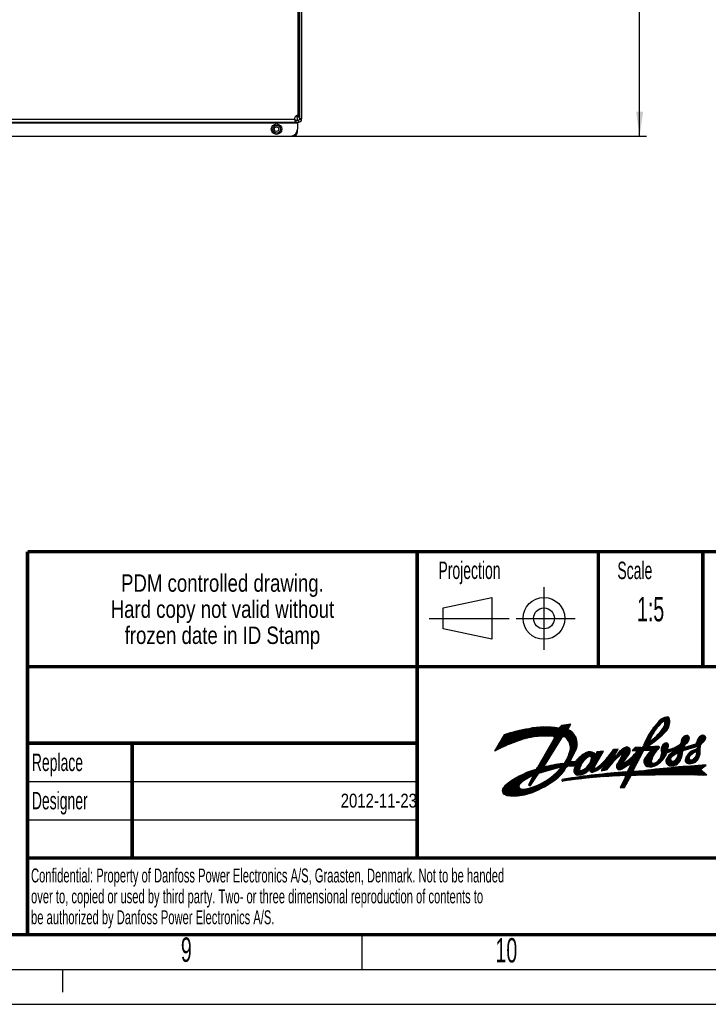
# Model space of a CAD drawing. Header units: millimetres. Extents: x 0 to 594, y 0 to 420.
# Tile 17 of 40: x 403 to 502, y 0 to 141. Entities that reach past the tile are written whole.
import ezdxf

# ---------------------------------------------------------------- set-up
doc = ezdxf.new("R2010")
doc.units = ezdxf.units.MM
doc.header["$LTSCALE"] = 32.67
doc.linetypes.add('DASHED', pattern=[0.2, 0.1, -0.1])
doc.layers.get('0').update_dxf_attribs({"linetype": 'CONTINUOUS'})
doc.layers.add('02___PRT_ALL_AXES', color=7, linetype='CONTINUOUS')
doc.layers.add('ROUNDS', color=7, linetype='CONTINUOUS')
doc.styles.get("Standard").update_dxf_attribs({"font": 'txt', "width": 0.8})
doc.styles.add('TEXTSTYLE_2', font='txt', dxfattribs={"width": 0.6})
doc.dimstyles.new('DIMSTYLE_2', dxfattribs={"dimtxt": 3.5, "dimasz": 3.5, "dimexe": 1, "dimexo": 0, "dimgap": 0.875, "dimtad": 1, "dimdec": 0, "dimlfac": 5, "dimdsep": 46, "dimtxsty": 'STANDARD', "dimblk": '_FILLED', "dimblk1": '_FILLED', "dimblk2": '_FILLED', "dimcen": 0.09, "dimclrt": 5, "dimadec": 0, "dimazin": 0, "dimtp": 0.01, "dimtm": 0.01, "dimtfac": 1, "dimtdec": 0, "dimtofl": 0, "dimtmove": 0, "dimatfit": 3, "dimldrblk": '_FILLED', "dimfxl": 1, "dimtolj": 1, "dimarcsym": 0})

# ---------------------------------------------------------------- blocks, each defined once
blk = doc.blocks.new('SYMBOL_0_BL0', base_point=(472.18, 55.42))
at = {"color": 3, "linetype": 'CONTINUOUS'}
for p, q in [((478.18, 59.92), (478.18, 50.92)), ((463.68, 56.92), (470.68, 58.42)), ((470.68, 58.42), (470.68, 52.42)), ((463.68, 53.92), (463.68, 56.92)), ((461.68, 55.42), (473.18, 55.42)), ((474.18, 55.42), (482.68, 55.42)), ((470.68, 52.42), (463.68, 53.92))]:
    blk.add_line(p, q, dxfattribs=at)
for radius in [3, 1.5]:
    blk.add_circle((478.18, 55.42), radius, dxfattribs=at)
blk = doc.blocks.new('_FILLED')
at = {"color": 0, "linetype": 'BYBLOCK'}
blk.add_solid([(0, 0), (-1, 0.143), (-1, -0.143)], dxfattribs=at)
blk = doc.blocks.new('*D5')
at = {"color": 2, "linetype": 'CONTINUOUS'}
for p, q in [((443.9, 313.46), (492.92, 313.46)), ((491.92, 313.46), (491.92, 219.07)), ((491.92, 124.68), (491.92, 219.07)), ((441.77, 124.68), (492.92, 124.68))]:
    blk.add_line(p, q, dxfattribs=at)
at = {"color": 2, "linetype": 'CONTINUOUS', "xscale": 3.5, "yscale": 3.5, "zscale": 3.5}
for p, rotation in [((491.92, 313.46), 90), ((491.92, 124.68), 270)]:
    blk.add_blockref('_FILLED', p, dxfattribs=dict(at, rotation=rotation))
at = {"color": 5, "linetype": 'CONTINUOUS', "insert": (487.54, 219.07), "char_height": 3.5, "width": 8.4, "attachment_point": 2, "rotation": 90, "line_spacing_factor": 0.9}
blk.add_mtext('944', dxfattribs=at)

msp = doc.modelspace()

# ---------------------------------------------------------------- linework, layer by layer
at = {"color": 7, "linetype": 'CONTINUOUS'}
for p, q in [((442.6603, 127.6128), (442.7329, 127.0041)), ((442.5658, 126.6842), (442.5658, 126.9842)), ((442.9687, 126.6842), (442.9687, 126.9842)), ((443.3687, 127.0842), (443.0687, 127.0842)), ((452, 10), (452, 5)), ((0, 0), (594, 0))]:
    msp.add_line(p, q, dxfattribs=at)
at = {"color": 9, "linetype": 'CONTINUOUS'}
for p, q in [((372.1687, 126.5842), (442.7687, 126.5842)), ((372.5637, 127.1254), (442.3737, 127.1254))]:
    msp.add_line(p, q, dxfattribs=at)
at = {"color": 3, "linetype": 'CONTINUOUS'}
for p, q in [((372.3715, 126.6842), (442.5658, 126.6842)), ((442.3737, 127.1254), (442.3768, 127.0843))]:
    msp.add_line(p, q, dxfattribs=at)
at = {"color": 2, "linetype": 'CONTINUOUS'}
for p, q in [((403.9967, 65.0015), (583.9967, 65.0015)), ((403.9967, 65.0015), (403.9967, 10.0015)), ((459.9967, 65.0015), (459.9967, 21.0015)), ((485.9967, 65.0015), (485.9967, 48.5015)), ((500.9967, 65.0015), (500.9967, 48.5015)), ((403.9967, 48.5015), (583.9967, 48.5015)), ((403.9967, 37.5015), (459.9967, 37.5015)), ((418.9967, 37.5015), (418.9967, 21.0015)), ((403.9967, 32.0015), (459.9967, 32.0015)), ((403.9967, 26.5015), (459.9967, 26.5015)), ((403.9967, 21.0015), (583.9967, 21.0015)), ((403.9967, 10.0015), (583.9967, 10.0015)), ((15, 5), (589, 5))]:
    msp.add_line(p, q, dxfattribs=at)
at = {"color": 1, "linetype": 'CONTINUOUS'}
for p, q in [((493.1528, 38.5906), (495.8232, 41.2611)), ((493.4314, 39.0488), (495.5925, 41.2099)), ((493.8414, 39.6384), (495.3172, 41.1143)), ((495.3597, 40.618), (495.9935, 41.2517)), ((495.495, 40.5736), (496.1075, 41.1862)), ((495.5582, 40.4573), (496.185, 41.084)), ((474.4172, 37.8155), (476.2294, 39.6277)), ((474.6906, 37.9094), (476.4506, 39.6694)), ((474.9544, 37.9935), (476.6661, 39.7053)), ((475.2096, 38.0691), (476.8764, 39.736)), ((475.4571, 38.137), (477.0819, 39.7618)), ((475.6977, 38.198), (477.2829, 39.7833)), ((475.9321, 38.2528), (477.4798, 39.8005)), ((476.1607, 38.3018), (477.6727, 39.8138)), ((476.3841, 38.3456), (477.862, 39.8235)), ((476.6026, 38.3845), (478.0478, 39.8297)), ((476.8166, 38.4189), (478.2304, 39.8327)), ((477.0262, 38.4489), (478.4098, 39.8325)), ((477.2293, 38.4724), (478.5863, 39.8294)), ((477.4282, 38.4916), (478.7601, 39.8235)), ((477.6231, 38.507), (478.9311, 39.815)), ((477.8145, 38.5188), (479.0995, 39.8038)), ((478.0024, 38.527), (479.2655, 39.7902)), ((478.187, 38.5321), (479.4292, 39.7742)), ((478.3685, 38.534), (479.5905, 39.756)), ((478.5471, 38.533), (479.7497, 39.7355)), ((478.7229, 38.5292), (479.9067, 39.713)), ((478.896, 38.5227), (480.0617, 39.6883)), ((478.9542, 36.9644), (481.85, 39.8602)), ((479.0666, 38.5136), (480.2147, 39.6617)), ((479.1964, 37.3862), (482.0339, 40.2237)), ((479.2347, 38.5021), (480.7767, 40.0441)), ((479.4004, 38.4883), (480.9862, 40.074)), ((479.4386, 37.808), (481.8244, 40.1938)), ((479.5569, 38.4651), (481.1957, 40.104)), ((479.6533, 38.382), (481.4053, 40.1339)), ((479.6703, 38.2193), (481.6148, 40.1638)), ((480.681, 40.0304), (480.297, 39.6465)), ((482.0632, 40.2279), (480.681, 40.0304)), ((481.6274, 39.4764), (482.0632, 40.2279)), ((490.5908, 34.5918), (496.2228, 40.2238)), ((493.5687, 37.3901), (496.1659, 39.9873)), ((494.2305, 37.8723), (496.0497, 39.6915)), ((494.6213, 38.8019), (496.2488, 40.4294)), ((495.283, 39.6432), (496.2541, 40.6144)), ((495.5207, 40.0606), (496.2443, 40.7841)), ((495.5667, 40.2861), (496.2222, 40.9416)), ((472.4547, 38.7112), (471.0908, 36.3766)), ((471.2147, 36.5887), (473.6957, 39.0698)), ((471.2817, 36.4761), (473.9385, 39.1329)), ((471.4671, 37.0207), (473.4498, 39.0035)), ((471.6441, 36.6588), (474.1783, 39.1931)), ((471.7194, 37.4527), (473.2007, 38.9339)), ((471.9718, 37.8847), (472.9481, 38.861)), ((471.9915, 36.8267), (474.4153, 39.2505)), ((472.2242, 38.3166), (472.692, 38.7844)), ((472.326, 36.9815), (474.6495, 39.3051)), ((472.6491, 37.1251), (474.8811, 39.3571)), ((472.9622, 37.2585), (475.1101, 39.4065)), ((473.2662, 37.383), (475.3368, 39.4536)), ((473.5621, 37.4993), (475.561, 39.4982)), ((473.8507, 37.6083), (475.7831, 39.5406)), ((474.1326, 37.7106), (476.0029, 39.5809)), ((479.655, 38.1848), (477.2451, 33.9881)), ((480.681, 38.2533), (478.114, 34.1066)), ((478.4697, 36.1207), (481.7613, 39.4123)), ((478.7119, 36.5425), (481.6401, 39.4707)), ((480.9382, 38.4096), (481.8766, 39.348)), ((481.1169, 38.4087), (481.9864, 39.2782)), ((481.2468, 38.3589), (482.0908, 39.203)), ((481.347, 38.2796), (482.1901, 39.1226)), ((481.432, 38.185), (482.2842, 39.0372)), ((481.5168, 38.0902), (482.3733, 38.9466)), ((481.5958, 37.9895), (482.4573, 38.851)), ((481.6688, 37.883), (482.5361, 38.7503)), ((481.7357, 37.7702), (482.6098, 38.6443)), ((481.7961, 37.651), (482.678, 38.533)), ((481.8496, 37.5249), (482.7406, 38.416)), ((481.8956, 37.3913), (482.7973, 38.293)), ((490.052, 34.2326), (494.3496, 38.5302)), ((492.4963, 37.2157), (493.5073, 38.2267)), ((492.6198, 37.5188), (493.674, 38.573)), ((492.7649, 37.8436), (493.9049, 38.9836)), ((492.9387, 38.1969), (494.2897, 39.5479)), ((497.0694, 36.5803), (498.9731, 38.484)), ((497.3537, 36.685), (499.0433, 38.3746)), ((497.4788, 36.6305), (499.0752, 38.2269)), ((497.8896, 37.5801), (498.8731, 38.5636)), ((497.8992, 37.7693), (498.7262, 38.5963)), ((497.9513, 38.001), (498.5302, 38.5799)), ((499.4744, 36.83), (501.2311, 38.5868)), ((499.7275, 36.9035), (501.3262, 38.5022)), ((499.9806, 36.977), (501.391, 38.3874)), ((500.1575, 37.6927), (501.0936, 38.6288)), ((500.1985, 37.9133), (500.9065, 38.6214)), ((500.2175, 37.0343), (501.4139, 38.2307)), ((500.3679, 38.2623), (500.6093, 38.5038)), ((477.7431, 34.8552), (479.9333, 37.0455)), ((477.9853, 35.2771), (480.2251, 37.5169)), ((478.2275, 35.6989), (480.517, 37.9884)), ((481.7404, 35.7993), (482.939, 36.9979)), ((481.8285, 36.067), (482.9678, 37.2063)), ((481.8969, 36.315), (482.977, 37.3951)), ((481.9332, 37.2493), (482.8476, 38.1637)), ((481.95, 36.5477), (482.9715, 37.5692)), ((481.9613, 37.0978), (482.8911, 38.0276)), ((481.9783, 36.9352), (482.9269, 37.8838)), ((481.9816, 36.7589), (482.9541, 37.7315)), ((486.4739, 33.5282), (489.8217, 36.876)), ((486.7014, 33.5761), (490.0905, 36.9652)), ((488.6239, 35.319), (490.2455, 36.9406)), ((489.1973, 33.7371), (493.3928, 37.9326)), ((489.341, 35.8565), (490.364, 36.8795)), ((489.3913, 35.7272), (490.4561, 36.7919)), ((489.5082, 33.8684), (493.5092, 37.8694)), ((491.3044, 36.871), (490.87, 36.4366)), ((490.9988, 36.4366), (491.4332, 36.871)), ((491.1069, 35.8264), (492.1565, 36.876)), ((491.1784, 36.4366), (491.6128, 36.871)), ((492.0943, 36.871), (491.3044, 36.871)), ((491.358, 36.4366), (491.7924, 36.871)), ((491.5376, 36.4366), (491.972, 36.871)), ((492.5327, 34.9172), (494.6615, 37.046)), ((492.5472, 34.7521), (494.7533, 36.9582)), ((492.5984, 35.1626), (494.484, 37.0482)), ((492.6547, 36.4761), (493.3448, 37.1662)), ((492.8343, 36.4761), (493.3936, 37.0354)), ((492.862, 35.6058), (494.293, 37.0367)), ((493.0139, 36.4761), (493.5288, 36.991)), ((493.1935, 36.4761), (493.7198, 37.0024)), ((493.3731, 36.4761), (493.9109, 37.0138)), ((493.5013, 36.4246), (494.1019, 37.0253)), ((494.5878, 37.0544), (493.5288, 36.991)), ((495.0196, 36.6857), (495.8551, 37.5213)), ((495.0198, 36.5063), (495.9715, 37.4581)), ((495.0648, 36.9105), (495.6953, 37.5411)), ((495.0703, 36.3772), (496.0372, 37.3441)), ((495.1244, 36.2518), (496.0729, 37.2003)), ((495.1255, 36.0732), (496.0719, 37.0196)), ((495.7364, 34.7085), (499.0295, 38.0015)), ((496.2165, 36.2661), (496.7444, 36.7941)), ((496.5008, 36.3709), (497.0637, 36.9338)), ((496.7851, 36.4756), (497.4677, 37.1581)), ((497.1793, 35.9717), (498.3787, 37.1711)), ((497.4075, 36.0203), (498.3359, 36.9488)), ((497.4695, 35.9028), (498.4757, 36.909)), ((498.1801, 36.4543), (500.148, 37.0256)), ((498.209, 36.4627), (498.7362, 36.9898)), ((499.744, 37.3026), (498.4052, 36.8871)), ((498.4621, 36.5361), (498.9966, 37.0706)), ((498.7152, 36.6096), (499.257, 37.1515)), ((498.9683, 36.6831), (499.5174, 37.2323)), ((499.2214, 36.7566), (499.7709, 37.3061)), ((499.4831, 35.9407), (500.6245, 37.0821)), ((499.934, 36.212), (500.6209, 36.8989)), ((500.2161, 36.8533), (500.7487, 37.3858)), ((500.2297, 37.0216), (500.2163, 36.8546)), ((500.6138, 36.2876), (500.6247, 36.871)), ((500.9066, 37.5438), (501.3307, 37.9679)), ((475.9936, 32.567), (479.0577, 35.6311)), ((477.2586, 34.0116), (479.3496, 36.1025)), ((477.5008, 34.4334), (479.6414, 36.574)), ((477.9199, 31.0808), (482.209, 35.3699)), ((480.5406, 33.8811), (482.3848, 35.7253)), ((481.2429, 34.763), (482.5607, 36.0808)), ((481.4703, 35.17), (482.7366, 36.4363)), ((481.6254, 35.5047), (482.8815, 36.7608)), ((481.9641, 34.8749), (482.8517, 36.669)), ((482.1496, 34.2328), (483.8122, 35.8954)), ((482.3323, 34.2359), (484.2008, 36.1044)), ((482.4699, 33.6551), (485.0347, 36.2199)), ((482.5284, 33.8932), (484.8834, 36.2482)), ((482.5301, 34.2541), (484.5033, 36.2274)), ((482.6386, 34.183), (484.713, 36.2574)), ((483.3945, 32.9632), (486.6332, 36.2019)), ((483.6128, 33.0019), (486.3862, 35.7754)), ((484.4381, 35.4438), (485.1712, 36.1768)), ((484.5768, 34.3252), (486.593, 36.3413)), ((484.8005, 35.6265), (485.2955, 36.1216)), ((484.839, 34.767), (486.3877, 36.3157)), ((484.9329, 35.5793), (485.4091, 36.0555)), ((484.9412, 35.0488), (486.1824, 36.29)), ((484.9942, 35.2814), (485.6071, 35.8943)), ((485.004, 35.4708), (485.5128, 35.9796)), ((485.4201, 34.1066), (486.7233, 36.3576)), ((485.5146, 33.4669), (488.7009, 36.6532)), ((485.7755, 36.2392), (485.6175, 35.8837)), ((485.6343, 35.9215), (485.9772, 36.2644)), ((486.7233, 36.3576), (485.7755, 36.2392)), ((485.8785, 33.6512), (488.7549, 36.5276)), ((486.4778, 34.0709), (488.5178, 36.1109)), ((486.4788, 33.7127), (488.4236, 35.6575)), ((486.84, 34.2535), (488.3454, 35.7589)), ((487.3438, 35.4757), (488.5083, 36.6402)), ((487.8989, 36.2104), (488.3157, 36.6273)), ((488.8314, 36.662), (488.1602, 36.6168)), ((488.3542, 35.8234), (488.8314, 36.662)), ((488.586, 34.2035), (490.5038, 36.1213)), ((488.6015, 34.0393), (490.1647, 35.6025)), ((488.6693, 34.4664), (490.5554, 36.3524)), ((489.3693, 35.6863), (488.7333, 34.5499)), ((488.8403, 36.0742), (489.1954, 36.4293)), ((488.9367, 34.9134), (490.5548, 36.5315)), ((488.9924, 33.7118), (490.6668, 35.3862)), ((489.165, 35.3213), (490.5222, 36.6785)), ((489.6155, 34.798), (490.3566, 35.8837)), ((490.3876, 33.8498), (491.9997, 35.4619)), ((490.5223, 34.1641), (492.1955, 35.8373)), ((490.657, 34.4784), (492.3913, 36.2127)), ((490.87, 36.4366), (491.6103, 36.4366)), ((491.0105, 33.5652), (492.5287, 36.4761)), ((492.5287, 36.4761), (493.4272, 36.4761)), ((492.5858, 34.6112), (494.2341, 36.2594)), ((492.6423, 34.4881), (493.9253, 35.7711)), ((492.7137, 34.3798), (493.7711, 35.4372)), ((493.924, 34.1533), (495.7609, 35.9902)), ((494.2094, 34.2591), (495.6822, 35.7319)), ((494.7711, 35.18), (496.2181, 36.627)), ((494.9846, 35.5731), (495.971, 36.5595)), ((495.0577, 35.8258), (495.937, 36.7051)), ((495.6896, 35.0208), (497.0359, 36.3672)), ((495.6984, 34.85), (497.3005, 36.4522)), ((495.8328, 35.3437), (496.6891, 36.2)), ((495.9281, 36.1574), (496.4677, 36.6969)), ((495.9389, 36.1639), (497.4011, 36.7024)), ((496.3345, 34.2289), (498.0813, 35.9758)), ((496.5098, 34.2246), (498.0403, 35.7551)), ((496.7169, 34.2521), (497.9722, 35.5074)), ((497.2839, 35.3579), (498.1034, 36.1774)), ((497.4271, 35.6808), (498.1108, 36.3645)), ((498.4732, 35.1104), (500.0024, 36.6396)), ((498.4769, 34.9345), (499.0425, 35.5)), ((498.5404, 35.3572), (499.6695, 36.4863)), ((498.6915, 35.6879), (499.3365, 36.3329)), ((499.0049, 34.5645), (500.6141, 36.1736)), ((499.1819, 34.5619), (500.5988, 35.9788)), ((500.0432, 36.6584), (499.2374, 36.2873)), ((499.3942, 34.5946), (500.5569, 35.7573)), ((499.6294, 34.6501), (500.4686, 35.4894)), ((500.0756, 35.8147), (500.6151, 36.3543)), ((500.1003, 36.1987), (500.6219, 36.7202)), ((500.1286, 36.0474), (500.6185, 36.5372)), ((476.2449, 32.0999), (478.2354, 34.0903)), ((476.368, 32.7617), (478.7658, 35.1596)), ((476.4472, 32.4818), (478.1821, 34.2167)), ((476.6495, 32.8637), (478.474, 34.6881)), ((477.4593, 33.1729), (480.4613, 34.0567)), ((477.5136, 33.1889), (478.4749, 34.1502)), ((477.7681, 33.2638), (478.7102, 34.2059)), ((478.0226, 33.3388), (478.9416, 34.2577)), ((478.114, 34.1066), (478.0949, 34.0687)), ((478.0949, 34.0687), (478.1073, 34.0569)), ((478.2772, 33.4137), (479.1692, 34.3057)), ((478.317, 31.2983), (482.0331, 35.0144)), ((478.5317, 33.4886), (479.3933, 34.3502)), ((478.7558, 31.5575), (482.0006, 34.8022)), ((478.7862, 33.5636), (479.6141, 34.3914)), ((479.0408, 33.6385), (479.8317, 34.4294)), ((479.2579, 31.8799), (481.3227, 33.9448)), ((479.2953, 33.7134), (480.0462, 34.4643)), ((479.5498, 33.7883), (480.2579, 34.4964)), ((479.8044, 33.8633), (480.4668, 34.5257)), ((480.0589, 33.9382), (480.6731, 34.5524)), ((480.3134, 34.0131), (480.8761, 34.5758)), ((480.5305, 34.0505), (481.1241, 34.6442)), ((481.495, 34.1171), (482.1953, 34.8174)), ((481.7826, 34.225), (482.3901, 34.8325)), ((481.7967, 34.2267), (482.4661, 34.2383)), ((481.9668, 34.2296), (482.5902, 34.853)), ((482.4661, 34.8384), (481.9699, 34.7998)), ((482.4711, 33.4767), (483.6485, 34.6541)), ((482.5014, 33.3274), (483.4504, 34.2764)), ((482.5515, 33.1979), (483.3511, 33.9975)), ((483.8799, 33.0894), (486.1393, 35.3488)), ((484.7039, 33.7338), (485.8923, 34.9223)), ((484.7256, 33.576), (485.6454, 34.4957)), ((484.7911, 33.4619), (485.4142, 34.0849)), ((484.8879, 33.379), (485.4517, 33.9429)), ((485.2167, 33.3486), (486.1793, 34.3112)), ((486.9289, 33.624), (488.1479, 34.843)), ((488.6516, 33.9098), (489.7784, 35.0367)), ((488.7256, 33.8042), (489.5654, 34.644)), ((488.8241, 33.7231), (489.8084, 34.7074)), ((489.5617, 32.8443), (491.8039, 35.0865)), ((489.5668, 33.9091), (490.7515, 34.699)), ((489.7598, 32.8628), (491.6081, 34.7111)), ((489.8693, 32.7926), (491.4123, 34.3357)), ((489.9089, 32.6527), (491.2165, 33.9603)), ((490.7515, 34.699), (490.2834, 33.6066)), ((492.7987, 34.2852), (493.6723, 35.1589)), ((492.8968, 34.2038), (493.6052, 34.9121)), ((493.0088, 34.1361), (493.6445, 34.7718)), ((493.1579, 34.1056), (493.7259, 34.6736)), ((493.3207, 34.0888), (493.8442, 34.6123)), ((493.4983, 34.0869), (494.0247, 34.6133)), ((493.6961, 34.105), (494.4177, 34.8266)), ((494.7816, 34.6516), (495.2614, 35.1315)), ((495.0471, 32.9415), (496.0508, 33.9453)), ((495.2282, 32.9431), (496.2497, 33.9645)), ((495.4092, 32.9445), (496.4483, 33.9835)), ((495.5901, 32.9457), (496.6465, 34.0021)), ((495.7708, 32.9468), (496.8444, 34.0204)), ((495.7949, 34.5874), (496.3541, 35.1466)), ((495.8702, 34.4831), (496.4066, 35.0194)), ((495.9513, 32.9477), (497.042, 34.0384)), ((495.9609, 34.3941), (496.503, 34.9363)), ((496.0671, 34.3207), (496.644, 34.8977)), ((496.1317, 32.9485), (497.2393, 34.0561)), ((496.1902, 34.2643), (496.8788, 34.9528)), ((496.3119, 32.9491), (497.4362, 34.0734)), ((496.4919, 32.9495), (497.6328, 34.0904)), ((496.6719, 32.9498), (497.8291, 34.1071)), ((496.8516, 32.95), (498.0251, 34.1234)), ((496.9695, 34.3251), (497.8605, 35.2162)), ((497.0312, 32.95), (498.2207, 34.1395)), ((497.2107, 32.9498), (498.416, 34.1552)), ((497.39, 32.9495), (498.6111, 34.1706)), ((497.4005, 34.5765), (497.6091, 34.7852)), ((497.5691, 32.9491), (498.8058, 34.1858)), ((497.7481, 32.9484), (499.0002, 34.2005)), ((497.9269, 32.9477), (499.1943, 34.215)), ((498.1056, 32.9467), (499.3881, 34.2292)), ((498.2841, 32.9457), (499.5815, 34.2431)), ((498.4625, 32.9444), (499.7747, 34.2567)), ((498.5279, 34.8059), (499.0298, 35.3078)), ((498.6061, 34.7045), (499.0944, 35.1927)), ((498.6407, 32.9431), (499.9676, 34.2699)), ((498.7112, 34.63), (499.2011, 35.1199)), ((498.8188, 32.9415), (500.1602, 34.2829)), ((498.85, 34.5891), (499.3549, 35.0941)), ((498.9967, 32.9399), (500.3525, 34.2956)), ((499.1745, 32.9381), (500.5444, 34.308)), ((499.3522, 32.9361), (500.7361, 34.32)), ((499.5297, 32.934), (500.9275, 34.3318)), ((499.707, 32.9317), (501.1186, 34.3433)), ((499.9545, 34.7957), (500.2436, 35.0847)), ((500.6247, 33.7116), (501.4744, 34.364)), ((500.805, 33.85), (501.3094, 34.3545)), ((472.2524, 30.4422), (474.5175, 32.7073)), ((472.3143, 30.3245), (474.8955, 32.9057)), ((472.3919, 30.2225), (475.2424, 33.073)), ((472.4935, 30.1445), (475.5658, 33.2168)), ((472.6184, 30.0898), (475.8707, 33.3421)), ((472.7512, 30.043), (476.1604, 33.4522)), ((472.893, 30.0052), (476.4373, 33.5495)), ((474.8491, 31.7816), (476.7033, 33.6358)), ((475.5395, 32.2925), (476.955, 33.708)), ((476.6683, 32.8992), (475.9393, 31.5228)), ((476.0427, 31.718), (477.2905, 32.9658)), ((476.2333, 31.4367), (477.4081, 33.1359)), ((477.5531, 30.8936), (479.5242, 32.8647)), ((479.7968, 32.2392), (481.0122, 33.4546)), ((482.1227, 32.2303), (482.44, 32.5476)), ((482.3275, 32.2554), (482.6505, 32.5784)), ((482.5317, 32.2801), (482.8604, 32.6088)), ((482.6301, 33.0969), (483.2839, 33.7507)), ((482.7293, 33.0165), (483.3429, 33.6301)), ((482.7354, 32.3042), (483.0698, 32.6386)), ((482.8494, 32.957), (483.4676, 33.5752)), ((482.9386, 32.3277), (483.2787, 32.6679)), ((482.9963, 32.9243), (483.7329, 33.6609)), ((483.1412, 32.3508), (483.4871, 32.6967)), ((483.1901, 32.9385), (484.1746, 33.923)), ((483.3434, 32.3733), (483.695, 32.7249)), ((483.545, 32.3953), (483.9023, 32.7527)), ((483.7461, 32.4168), (484.1092, 32.78)), ((483.9467, 32.4379), (484.3156, 32.8067)), ((484.1468, 32.4584), (484.5215, 32.833)), ((484.3387, 33.3687), (484.5589, 33.5889)), ((484.3464, 32.4784), (484.7269, 32.8588)), ((484.5456, 32.4979), (484.9318, 32.8842)), ((484.7442, 32.5169), (485.1363, 32.909)), ((484.9423, 32.5354), (485.3403, 32.9334)), ((485.0188, 33.3303), (485.574, 33.8855)), ((485.14, 32.5535), (485.5437, 32.9572)), ((485.3372, 32.5711), (485.7468, 32.9807)), ((485.5339, 32.5882), (485.9493, 33.0036)), ((485.7302, 32.6049), (486.1514, 33.0261)), ((485.9259, 32.621), (486.3531, 33.0482)), ((486.132, 32.6376), (486.5543, 33.0698)), ((486.3161, 32.652), (486.755, 33.0909)), ((486.4074, 33.5142), (487.1577, 33.6722)), ((486.5105, 32.6668), (486.9553, 33.1116)), ((486.7045, 32.6811), (487.1552, 33.1318)), ((486.898, 32.695), (487.3546, 33.1516)), ((487.091, 32.7085), (487.5535, 33.171)), ((487.1564, 33.6719), (487.1609, 33.6764)), ((487.2837, 32.7215), (487.7521, 33.1899)), ((487.4758, 32.7341), (487.9502, 33.2084)), ((487.6676, 32.7462), (488.1478, 33.2265)), ((487.8589, 32.7579), (488.3451, 33.2441)), ((488.0497, 32.7692), (488.5419, 33.2613)), ((488.2402, 32.78), (488.7383, 33.2782)), ((488.4302, 32.7905), (488.9343, 33.2945)), ((488.6198, 32.8005), (489.1299, 33.3105)), ((488.809, 32.81), (489.3251, 33.3261)), ((488.9978, 32.8192), (489.5198, 33.3412)), ((489.8432, 32.5269), (489.1324, 31.1446)), ((489.1462, 31.1715), (490.5527, 32.5781)), ((489.1862, 32.828), (489.7142, 33.356)), ((489.3364, 31.5413), (491.2569, 33.4619)), ((489.3741, 32.8363), (489.9081, 33.3703)), ((489.5265, 31.9111), (491.0658, 33.4504)), ((489.7167, 32.2809), (491.0207, 33.5849)), ((489.7642, 31.1446), (490.7065, 32.8576)), ((490.836, 32.8614), (491.4505, 33.4758)), ((491.0209, 32.8667), (491.644, 33.4898)), ((492.5287, 33.5537), (491.0913, 33.4499)), ((491.2057, 32.8718), (491.8376, 33.5038)), ((491.3902, 32.8768), (492.0312, 33.5178)), ((491.5746, 32.8816), (492.2248, 33.5317)), ((491.7589, 32.8862), (492.4184, 33.5457)), ((491.9429, 32.8907), (492.6169, 33.5646)), ((492.1268, 32.895), (492.8218, 33.5899)), ((492.3106, 32.8991), (493.0262, 33.6147)), ((492.4941, 32.903), (493.2303, 33.6392)), ((492.6775, 32.9068), (493.4341, 33.6634)), ((492.8608, 32.9105), (493.6375, 33.6872)), ((493.0439, 32.9139), (493.8405, 33.7106)), ((493.2268, 32.9173), (494.0432, 33.7337)), ((493.4095, 32.9204), (494.2455, 33.7564)), ((493.5921, 32.9234), (494.4475, 33.7787)), ((493.7745, 32.9262), (494.6491, 33.8008)), ((493.9568, 32.9289), (494.8504, 33.8224)), ((494.1389, 32.9314), (495.0513, 33.8437)), ((494.3209, 32.9337), (495.2519, 33.8647)), ((494.5027, 32.9359), (495.4521, 33.8854)), ((494.6843, 32.938), (495.652, 33.9057)), ((494.8658, 32.9398), (495.8516, 33.9256)), ((499.8842, 32.9293), (500.6473, 33.6924)), ((500.0612, 32.9267), (500.7443, 33.6098)), ((500.2381, 32.924), (500.8413, 33.5272)), ((500.4148, 32.9211), (500.9383, 33.4446)), ((500.5915, 32.9181), (501.0353, 33.362)), ((501.5794, 32.8986), (500.6247, 33.7116)), ((500.7679, 32.915), (501.1323, 33.2794)), ((500.9442, 32.9117), (501.2293, 33.1968)), ((501.1204, 32.9082), (501.3263, 33.1142)), ((501.2964, 32.9047), (501.4233, 33.0316)), ((501.4723, 32.9009), (501.5203, 32.9489)), ((472.2065, 30.7556), (473.6026, 32.1516)), ((472.2089, 30.5783), (474.0955, 32.4649)), ((472.3181, 31.0467), (472.9629, 31.6916)), ((473.0449, 29.9775), (474.7638, 31.6964)), ((473.2091, 29.9621), (474.5937, 31.3467)), ((473.3833, 29.9566), (474.6233, 31.1967)), ((475.3017, 30.079), (476.3576, 31.1349)), ((475.5261, 30.1238), (476.6223, 31.22)), ((475.7594, 30.1775), (476.9019, 31.32)), ((475.9858, 31.4815), (476.8881, 32.3839)), ((476.0029, 30.2414), (477.2, 31.4385)), ((476.1136, 31.4298), (476.4858, 31.8019)), ((476.2796, 30.3385), (477.5218, 31.5807)), ((476.5757, 30.455), (477.8762, 31.7555)), ((476.8849, 30.5846), (478.2794, 31.9791)), ((477.2097, 30.7298), (478.77, 32.2901)), ((481.0581, 32.3339), (480.8445, 32.2935)), ((480.8813, 32.0665), (481.1661, 32.3513)), ((481.0907, 32.0963), (481.3798, 32.3854)), ((481.2982, 32.1242), (481.5929, 32.4189)), ((481.5051, 32.1515), (481.8055, 32.4519)), ((481.7115, 32.1783), (482.0175, 32.4843)), ((481.9174, 32.2046), (482.229, 32.5162)), ((489.1324, 31.1446), (489.7642, 31.1446)), ((489.2989, 31.1446), (490.3332, 32.1789)), ((489.4785, 31.1446), (490.1136, 31.7797)), ((489.6581, 31.1446), (489.894, 31.3805)), ((473.5551, 29.9489), (474.687, 31.0808)), ((473.7306, 29.9448), (474.7816, 30.9957)), ((473.91, 29.9445), (474.9091, 30.9436)), ((474.0934, 29.9484), (475.0504, 30.9053)), ((474.2813, 29.9567), (475.2089, 30.8842)), ((474.474, 29.9697), (475.4059, 30.9016)), ((474.6718, 29.9879), (475.6306, 30.9467)), ((474.8753, 30.0118), (475.8633, 30.9999)), ((475.085, 30.0419), (476.1052, 31.0621))]:
    msp.add_line(p, q, dxfattribs=at)
at = {"color": 7, "linetype": 'DASHED'}
msp.add_line((409, 5), (409, 0), dxfattribs=at)
at = {"color": 7, "linetype": 'CONTINUOUS', "const_width": 0.5}
for points in [[(403.9967, 65.0015), (583.9967, 65.0015)], [(403.9967, 10.0015), (403.9967, 65.0015)], [(459.9776, 64.8983), (459.9776, 20.8983)], [(485.9967, 65.0015), (485.9967, 48.5015)], [(500.9967, 48.5015), (500.9967, 65.0015)], [(403.9967, 48.5015), (583.9967, 48.5015)], [(418.9889, 37.5015), (403.9967, 37.5015)], [(418.7435, 37.5014), (460.0504, 37.5078)], [(419.0312, 20.9371), (419.03, 37.4874)], [(403.9967, 21.0015), (583.9967, 21.0015)], [(584, 10), (20, 10)], [(403.9967, 10.0015), (583.9967, 10.0015)]]:
    msp.add_lwpolyline(points, dxfattribs=at)
at = {"color": 3, "linetype": 'CONTINUOUS'}
for centre, radius, start, end in [((444.1758, 127.245), 1.8059, 185.104026, 188.332541), ((443.8498, 127.1988), 1.4767, 188.391444, 189.415562), ((442.9687, 127.0842), 0.4, 270, 360)]:
    msp.add_arc(centre, radius, start, end, dxfattribs=at)
at = {"color": 7, "linetype": 'CONTINUOUS'}
msp.add_arc((442.9687, 127.0842), 0.1, 270, 360, dxfattribs=at)
at = {"color": 1, "linetype": 'CONTINUOUS'}
for centre, radius, start, end in [((495.9961, 39.6047), 1.6552, 97.924375, 139.024373), ((495.8911, 40.9416), 0.3266, 5.838286, 112.15329), ((478.3114, 29.17), 10.663, 79.268134, 102.400002), ((502.0259, 33.5097), 10.2248, 135.3925, 159.089369), ((499.6373, 35.4888), 6.7137, 130.899994, 158.328884), ((490.1592, 42.9924), 6.1213, 303.243538, 329.899994), ((495.3738, 40.4324), 0.1861, 3.354893, 135.258005), ((494.778, 40.3293), 0.7898, 329, 8.3), ((494.2195, 40.581), 2.0349, 316.863229, 11.159121), ((481.0953, 11.1308), 28.9023, 100.110338, 107.395181), ((478.77, 25.5778), 12.9888, 97.756496, 110.936751), ((478.3954, 27.4761), 11.0579, 84.252331, 97.160834), ((479.4831, 38.282), 0.1975, 330.524111, 84.252331), ((481.0255, 37.9762), 0.4421, 35.178944, 141.188343), ((479.9888, 36.81), 1.9934, 356.860701, 45.464304), ((480.7213, 37.4105), 2.2558, 340.806961, 66.317497), ((485.641, 48.966), 14.0303, 303.64018, 315.829258), ((499.0753, 37.6265), 1.1848, 140.300003, 181.199997), ((498.6908, 37.8408), 0.7564, 79.32226, 134.167189), ((498.6804, 38.2189), 0.3949, 337.600006, 67.599998), ((501.2848, 37.6016), 1.1301, 133.773554, 174.673548), ((501.0299, 37.8751), 0.7564, 79.32226, 134.167189), ((501.0196, 38.2533), 0.3949, 337.600006, 67.599998), ((481.8657, 15.94), 23.1031, 109.566195, 117.800003), ((491.7258, 33.5438), 3.8378, 119.408946, 144.623087), ((490.0972, 36.5069), 0.4583, 355.451405, 123.95139), ((492.0943, 37.266), 0.3949, 270, 344.299988), ((493.5068, 37.1521), 0.1627, 125.055787, 277.769876), ((493.4716, 37.9389), 0.079, 158.328884, 303.243538), ((497.1231, 34.0912), 3.6122, 132.176373, 163.718199), ((494.6074, 36.8976), 0.158, 304.924254, 97.125016), ((496.0431, 36.597), 1.0273, 122.723032, 189.40913), ((495.7276, 37.1475), 0.3949, 48, 127.400002), ((495.4183, 37.1137), 0.6603, 315.925554, 29.708114), ((495.1862, 40.7904), 4.2894, 280.969323, 305.992143), ((497.5725, 37.6085), 0.3184, 294.969549, 358.777659), ((498.9338, 36.9491), 0.5978, 120.510011, 180.412772), ((498.3946, 36.9447), 0.0586, 179.928696, 280.459763), ((498.1301, 38.2527), 0.9338, 302.384513, 348.61663), ((499.6966, 37.767), 0.4668, 275.828238, 352.558309), ((499.9761, 36.8921), 0.2431, 286.023273, 351.129798), ((500.1874, 36.9932), 0.051, 33.844317, 140.543561), ((501.3155, 36.977), 0.6989, 125.410726, 188.718555), ((500.4961, 38.3801), 0.9308, 296.433622, 342.665739), ((476.5343, 37.6609), 5.5289, 327.399994, 350), ((485.6959, 32.8586), 3.5736, 108.655112, 142.255103), ((485.815, 33.2772), 2.567, 117, 166.199997), ((482.8531, 35.6468), 2.1721, 289.200012, 353.5), ((484.732, 35.0218), 1.2357, 44.227017, 98.33875), ((484.7995, 35.4144), 0.2121, 356.3522, 134.96899), ((480.1247, 41.5226), 9.4146, 306.233511, 328.59503), ((497.7398, 25.727), 13.2328, 130.22103, 143.100471), ((488.4707, 35.7747), 0.1262, 157.276644, 355.938178), ((489.2827, 35.7593), 0.1133, 319.866059, 140.739321), ((485.669, 40.8241), 7.3857, 303.509371, 323.55476), ((489.7839, 36.403), 0.7731, 317.79959, 5.014577), ((496.5866, 33.0905), 4.4943, 133.695563, 154.058541), ((493.4272, 36.3971), 0.079, 313.695563, 90), ((493.4409, 36.1568), 1.6503, 290.731768, 353.058145), ((492.1611, 37.752), 4.0594, 302.408693, 330.158628), ((494.7403, 36.1602), 0.3949, 329.100006, 42.900002), ((496.2041, 35.7142), 0.5221, 120.523752, 178.041655), ((497.899, 34.1338), 2.3944, 104.27255, 157.072553), ((495.9522, 36.6238), 0.0669, 152.744433, 318.4945), ((496.6367, 35.1888), 0.2857, 138.977375, 255.103029), ((498.3558, 33.6932), 2.5643, 114.521183, 138.977375), ((496.2783, 35.9973), 1.1917, 305.280953, 353.946329), ((497.3438, 35.9116), 0.126, 341.503989, 114.521183), ((497.3575, 36.5774), 0.1324, 248.387347, 70.793153), ((495.2607, 36.3862), 2.8504, 335.999628, 359.396095), ((498.2084, 36.3608), 0.0976, 106.833981, 182.731215), ((500.3396, 34.735), 1.9038, 125.37637, 170.068402), ((499.3045, 35.3863), 0.2857, 138.977375, 255.103029), ((501.0236, 33.8907), 2.5643, 114.521183, 138.977375), ((498.9461, 36.1948), 1.1917, 305.280953, 353.946329), ((500.0117, 36.1091), 0.126, 341.503989, 114.521183), ((498.6819, 36.2267), 1.9329, 324.905181, 1.805175), ((476.7694, 34.1905), 0.517, 278.410336, 336.949054), ((483.0505, 15.3477), 19.3513, 96.5, 104.800003), ((476.7584, 36.493), 5.2274, 301.085039, 331.104702), ((480.4881, 33.9657), 0.0948, 319.838043, 106.403345), ((480.8159, 35.2777), 0.7045, 273.577982, 302.278438), ((481.8688, 33.5583), 0.6723, 96.157922, 142.557931), ((481.987, 34.8389), 0.0426, 122.467562, 246.329787), ((483.3238, 33.5717), 0.858, 147.668666, 206.749455), ((482.4719, 35.3238), 0.4854, 269.316267, 325.116285), ((482.5268, 34.1307), 0.1235, 305.724401, 119.423345), ((483.8859, 37.1342), 4.0127, 289.299564, 316.931977), ((485.5776, 34.0521), 0.1667, 160.935701, 312.165375), ((487.1348, 33.3646), 0.7427, 126.364982, 168.37784), ((486.456, 34.2638), 0.3841, 308.37546, 19.831254), ((489.1392, 34.1728), 0.554, 137.108091, 233.950094), ((489.6503, 34.7015), 0.1025, 109.844492, 339.699023), ((509.0278, -98.8144), 133.3924, 93.246135, 97.105034), ((493.3999, 34.9101), 0.8672, 170.277882, 243.732227), ((493.4291, 35.9267), 1.8412, 257.035137, 299.535137), ((493.9329, 34.9282), 0.3281, 147.627396, 286.327408), ((496.4406, 34.9739), 0.7525, 172.927554, 276.798752), ((496.4153, 35.7704), 1.5479, 274.237819, 339.443502), ((496.6754, 35.2913), 0.3949, 253.5, 317.5), ((498.9423, 35.0446), 0.4783, 177.756526, 238.399993), ((499.1107, 35.7299), 1.1702, 249.018673, 289.21867), ((499.3432, 35.4888), 0.3949, 253.5, 317.5), ((499.3671, 35.6722), 1.0552, 277.01252, 328.152956), ((480.2659, 22.2123), 11.9662, 106.611208, 129.947679), ((479.6168, 26.0598), 7.4479, 113.321003, 129.947679), ((473.7698, 39.6355), 8.8858, 279.899994, 319.838043), ((477.486, 33.082), 0.0948, 106.403345, 145.341187), ((493.3152, -58.0056), 90.9274, 92.324078, 97.844957), ((497.3284, -68.2936), 101.9343, 94.145171, 99.184586), ((483.0505, 33.5142), 0.5924, 213.699997, 288.5), ((483.1931, 34.7344), 1.7826, 271.457524, 328.774608), ((483.4796, 33.7716), 0.1968, 143.167261, 296.506753), ((485.0838, 33.7057), 0.381, 164.064441, 289.68083), ((488.9744, 34.699), 0.9873, 260.600006, 306.869898), ((489.7157, 32.6735), 0.1944, 311.013481, 116.83467), ((489.9288, 33.7586), 0.3858, 274.660582, 336.801409), ((496.9338, -176.8863), 209.8363, 88.731397, 91.700606), ((491.0802, 33.5281), 0.079, 151.927513, 278.130102), ((473.4273, 30.4547), 1.2573, 132.212038, 169.192886), ((475.3604, 31.19), 0.7825, 132.212038, 169.192886), ((475.082, 31.3736), 0.4916, 184.300003, 227.300003), ((476.1569, 31.721), 0.2944, 222.314763, 285.023793), ((471.0053, 44.1771), 14.8097, 290, 304.799988), ((480.8715, 32.1814), 0.1153, 103.544721, 286.469194), ((472.9799, 30.7497), 0.7898, 184.300003, 227.300003), ((473.3008, 31.8158), 1.856, 242.519014, 270.787514), ((473.8321, 38.0188), 8.0746, 266.408671, 286.094388), ((475.2816, 32.0371), 1.1552, 242.519014, 270.787514)]:
    msp.add_arc(centre, radius, start, end, dxfattribs=at)
at = {"color": 3, "linetype": 'CONTINUOUS'}
msp.add_open_spline([(442.393, 126.9572), (442.4012, 126.9074), (442.4117, 126.8575), (442.4291, 126.8101)], degree=3, dxfattribs=at)
at = {"color": 7, "linetype": 'CONTINUOUS'}
for points in [[(442.3988, 127.0445), (442.422, 127.0143), (442.4612, 126.9958), (442.4988, 126.9892)], [(442.4988, 126.9892), (442.5208, 126.9854), (442.5434, 126.9842), (442.5658, 126.9842)]]:
    msp.add_open_spline(points, degree=3, dxfattribs=at)
at = {"color": 3, "linetype": 'CONTINUOUS'}
msp.add_open_spline([(442.4291, 126.8101), (442.4361, 126.7911), (442.4591, 126.732), (442.5219, 126.6842), (442.5658, 126.6842)], degree=3, knots=[0, 0, 0, 0, 0.31602176, 1, 1, 1, 1], dxfattribs=at)
at = {"layer": '02___PRT_ALL_AXES', "color": 3, "linetype": 'CONTINUOUS'}
for p, q in [((442.8687, 127.693), (442.8687, 170.5042)), ((442.5658, 126.6842), (442.9687, 126.6842)), ((443.3687, 127.0842), (443.3687, 127.1771))]:
    msp.add_line(p, q, dxfattribs=at)
at = {"layer": '02___PRT_ALL_AXES', "color": 7, "linetype": 'CONTINUOUS'}
for p, q in [((442.8687, 127.693), (442.8687, 127.6621)), ((442.5658, 126.9842), (442.9687, 126.9842)), ((443.3687, 127.1771), (443.0687, 127.1771)), ((443.0687, 127.0842), (443.0687, 127.1526))]:
    msp.add_line(p, q, dxfattribs=at)
for radius in [0.55, 0.33]:
    msp.add_circle((439.7687, 125.6842), radius, dxfattribs=at)
at = {"layer": '02___PRT_ALL_AXES', "color": 3, "linetype": 'CONTINUOUS'}
msp.add_arc((442.8635, 127.1957), 0.4949, 180.003268, 188.158024, dxfattribs=at)
for points in [[(442.4071, 127.3868), (442.382, 127.3269), (442.3687, 127.2607), (442.3687, 127.1957)], [(442.6777, 127.6553), (442.5602, 127.6071), (442.4561, 127.5041), (442.4071, 127.3868)], [(442.8687, 127.693), (442.8038, 127.693), (442.7378, 127.6799), (442.6777, 127.6553)]]:
    msp.add_open_spline(points, degree=3, dxfattribs=at)
at = {"layer": '02___PRT_ALL_AXES', "color": 7, "linetype": 'CONTINUOUS'}
for points in [[(442.6777, 127.6244), (442.5602, 127.5762), (442.4561, 127.4732), (442.4071, 127.3559)], [(442.8687, 127.6621), (442.8038, 127.6621), (442.7378, 127.649), (442.6777, 127.6244)]]:
    msp.add_open_spline(points, degree=3, dxfattribs=at)
at = {"layer": 'ROUNDS', "color": 7, "linetype": 'CONTINUOUS'}
for p, q in [((442.9522, 170.5042), (442.9522, 127.9915)), ((443.0687, 170.5042), (443.0687, 127.1771)), ((442.91, 127.4392), (442.8832, 127.6638)), ((442.91, 127.4392), (442.9219, 127.3915)), ((442.9219, 127.3915), (443.0687, 127.3915)), ((441.7687, 124.6842), (442.1663, 124.6842)), ((442.7663, 125.2842), (442.7663, 125.6603))]:
    msp.add_line(p, q, dxfattribs=at)
at = {"layer": 'ROUNDS', "color": 3, "linetype": 'CONTINUOUS'}
for p, q in [((443.3687, 170.5042), (443.3687, 127.1771)), ((442.7687, 126.5842), (442.7687, 125.6842)), ((373.1687, 124.6842), (441.7687, 124.6842))]:
    msp.add_line(p, q, dxfattribs=at)
at = {"layer": 'ROUNDS', "color": 9, "linetype": 'CONTINUOUS'}
msp.add_line((442.9522, 127.9915), (443.0687, 127.9915), dxfattribs=at)
msp.add_circle((439.7687, 125.6842), 0.75, dxfattribs=at)
at = {"layer": 'ROUNDS', "color": 7, "linetype": 'CONTINUOUS'}
for centre, radius, start, end in [((431.9798, 127.9871), 10.9724, 358.818735, 0.022845), ((442.1663, 125.2842), 0.6, 270, 360)]:
    msp.add_arc(centre, radius, start, end, dxfattribs=at)
at = {"layer": 'ROUNDS', "color": 3, "linetype": 'CONTINUOUS'}
msp.add_arc((441.7687, 125.6842), 1, 270, 360, dxfattribs=at)
at = {"layer": 'ROUNDS', "color": 7, "linetype": 'CONTINUOUS'}
for points, knots in [([(442.9219, 127.3915), (442.9261, 127.3914), (442.9291, 127.4138), (442.9351, 127.4412), (442.9392, 127.4991), (442.942, 127.5411), (442.9432, 127.5657)], [0, 0, 0, 0, 0.0728933, 0.26721303, 0.58031392, 1, 1, 1, 1]), ([(442.9432, 127.5657), (442.944, 127.5803), (442.947, 127.6453), (442.9488, 127.7104), (442.9499, 127.7609)], [0, 0, 0, 0, 0.22384457, 1, 1, 1, 1])]:
    msp.add_open_spline(points, degree=3, knots=knots, dxfattribs=at)

# ---------------------------------------------------------------- block references
at = {"color": 2, "linetype": 'CONTINUOUS'}
msp.add_blockref('SYMBOL_0_BL0', (472.1847, 55.4197), dxfattribs=at)

# ---------------------------------------------------------------- texts
at = {"color": 5, "linetype": 'CONTINUOUS', "line_spacing_factor": 0.9, "style": 'TEXTSTYLE_2'}
for s, insert, char_height, width, attachment_point in [('Projection', (463.0245, 63.5849), 2.5, 15, 1), ('Scale', (488.7284, 63.5699), 2.5, 7.5, 1), ('1:5', (493.4967, 58.5015), 3.5, 6.3, 2), (' Replace', (404.0592, 36.0015), 2.5, 12, 1), (' Designer', (404.0592, 30.5015), 2.5, 13.5, 1), (' Confidential: Property of Danfoss Power Electronics A/S, Graasten, Denmark. Not to be handed \\P over to, copied or used by third party. Two- or three dimensional reproduction of contents to\\P be authorized by Danfoss Power Electronics A/S.', (404.0592, 19.5015), 2, 112.8, 1), ('9', (426.0273, 9.5995), 3.5, 2.1, 1), ('10', (471.222, 9.5098), 3.5, 4.2, 1)]:
    msp.add_mtext(s, dxfattribs=dict(at, insert=insert, char_height=char_height, width=width, attachment_point=attachment_point))
at = {"color": 5, "linetype": 'CONTINUOUS', "line_spacing_factor": 0.9}
for s, insert, char_height, width, attachment_point in [('PDM controlled drawing.\\PHard copy not valid without\\Pfrozen date in ID Stamp', (431.9967, 61.7515), 2.5, 54, 2), (' 2012-11-23 ', (459.9342, 30.2515), 2, 19.2, 3)]:
    msp.add_mtext(s, dxfattribs=dict(at, insert=insert, char_height=char_height, width=width, attachment_point=attachment_point))

# ---------------------------------------------------------------- dimensions: what is measured, and where the dimension line sits
at = {"color": 2, "linetype": 'CONTINUOUS'}
dim = msp.add_linear_dim(base=(491.9195, 124.6842), p1=(443.9042, 313.4612), p2=(441.7687, 124.6842), angle=270, dimstyle='DIMSTYLE_2', dxfattribs=at)
dim.commit()
dim.dimension.update_dxf_attribs({"geometry": '*D5', "text_midpoint": (491.9195, 219.0727), "dimtype": 160})

doc.saveas('drawing.dxf')
